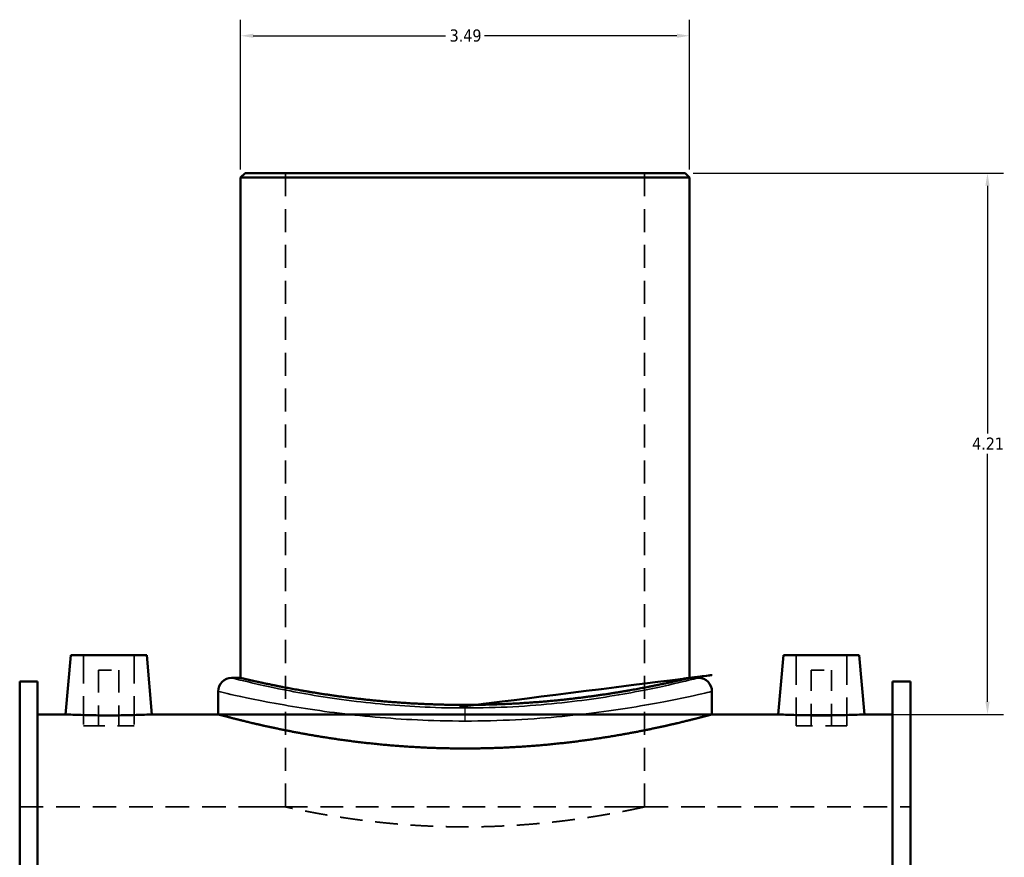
# Model space of a CAD drawing. Header units: inches. Extents: x -0.9 to 58.2, y -1.4 to 53.5.
# Tile 4 of 6: x -0.9 to 6.7, y 22.7 to 29.2. Entities that reach past the tile are written whole.
import ezdxf

# ---------------------------------------------------------------- set-up
doc = ezdxf.new("R2010")
doc.units = ezdxf.units.IN
doc.header["$MEASUREMENT"] = 0
doc.linetypes.add('DASHED', pattern=[0.2067, 0.1654, -0.0413])
for name, color, linetype, lineweight in [('Dimension (ANSI)', 7, 'Continuous', 25), ('Hidden (ANSI)', 7, 'DASHED', 35), ('Hidden Narrow (ANSI)', 7, 'DASHED', 25), ('Visible (ANSI)', 7, 'Continuous', 50), ('Visible Narrow (ANSI)', 7, 'Continuous', 35)]:
    doc.layers.add(name, color=color, linetype=linetype, lineweight=lineweight)
doc.styles.add('Note Text (ANSI)', font='tahoma.ttf')
doc.dimstyles.new('Default (ANSI)', dxfattribs={"dimtxt": 0.09448818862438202, "dimasz": 0.09842519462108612, "dimexe": 0.125, "dimexo": 0.0625, "dimgap": 0.03149606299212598, "dimtad": 0, "dimtih": 1, "dimtoh": 1, "dimrnd": 1e-08, "dimzin": 4, "dimdsep": 46, "dimtxsty": 'Note Text (ANSI)', "dimcen": 0.09, "dimdle": 0.3937007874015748, "dimclrd": 256, "dimclre": 256, "dimclrt": 5, "dimadec": 0, "dimazin": 1, "dimtfac": 1, "dimtofl": 0, "dimtmove": 0, "dimatfit": 3, "dimfxl": 1, "dimtolj": 1, "dimtzin": 4, "dimlwd": -1, "dimlwe": -1, "dimarcsym": 0})

# ---------------------------------------------------------------- blocks, each defined once
blk = doc.blocks.new('*D7')
at = {"layer": 'Defpoints', "color": 0, "transparency": 16777216}
for p in [(4.237973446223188, 28.05156414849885), (6.591100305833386, 28.05156414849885), (4.963214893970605, 23.84156414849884)]:
    blk.add_point(p, dxfattribs=at)
at = {"layer": 'Dimension (ANSI)', "transparency": 16777216}
for p, q in [((4.300473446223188, 28.05156414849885), (6.716100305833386, 28.05156414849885)), ((6.591100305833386, 27.95313895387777), (6.591100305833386, 26.02628789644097)), ((6.591100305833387, 23.93998934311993), (6.591100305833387, 25.86684040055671)), ((5.025714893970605, 23.84156414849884), (6.716100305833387, 23.84156414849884))]:
    blk.add_line(p, q, dxfattribs=at)
for points in [[(6.574696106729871, 27.95313895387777), (6.607504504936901, 27.95313895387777), (6.591100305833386, 28.05156414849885)], [(6.574696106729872, 23.93998934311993), (6.607504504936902, 23.93998934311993), (6.591100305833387, 23.84156414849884)]]:
    blk.add_solid(points, dxfattribs=at)
at = {"layer": 'Dimension (ANSI)', "color": 5, "transparency": 16777216, "insert": (6.471546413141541, 25.99479183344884), "char_height": 0.09448818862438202, "attachment_point": 1, "style": 'Note Text (ANSI)'}
blk.add_mtext('\\A1;4.21', dxfattribs=at)
blk = doc.blocks.new('*D8')
at = {"layer": 'Defpoints', "color": 0, "transparency": 16777216}
for p in [(4.272894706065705, 29.11991283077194), (0.780768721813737, 28.01664288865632), (4.272894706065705, 28.01664288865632)]:
    blk.add_point(p, dxfattribs=at)
at = {"layer": 'Dimension (ANSI)', "transparency": 16777216}
for p, q in [((0.780768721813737, 28.07914288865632), (0.7807687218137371, 29.24491283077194)), ((4.272894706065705, 28.07914288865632), (4.272894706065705, 29.24491283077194)), ((0.8791939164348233, 29.11991283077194), (2.375020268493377, 29.11991283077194)), ((4.174469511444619, 29.11991283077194), (2.678643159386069, 29.11991283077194))]:
    blk.add_line(p, q, dxfattribs=at)
for points in [[(0.8791939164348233, 29.13631702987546), (0.8791939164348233, 29.10350863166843), (0.7807687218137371, 29.11991283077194)], [(4.174469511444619, 29.13631702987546), (4.174469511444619, 29.10350863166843), (4.272894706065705, 29.11991283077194)]]:
    blk.add_solid(points, dxfattribs=at)
at = {"layer": 'Dimension (ANSI)', "color": 5, "transparency": 16777216, "insert": (2.406516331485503, 29.16912410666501), "char_height": 0.09448818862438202, "attachment_point": 1, "style": 'Note Text (ANSI)'}
blk.add_mtext('\\A1;3.49', dxfattribs=at)

msp = doc.modelspace()

# ---------------------------------------------------------------- linework, layer by layer
at = {"layer": 'Hidden (ANSI)', "ltscale": 1.084136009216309}
for p, q in [((1.129981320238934, 28.05156414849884), (1.129981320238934, 23.12156414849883)), ((3.923682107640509, 28.05156414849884), (3.923682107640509, 23.12156414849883))]:
    msp.add_line(p, q, dxfattribs=at)
at = {"layer": 'Hidden (ANSI)', "ltscale": 1.333287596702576}
for p, q in [((-0.4420186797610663, 24.30266651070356), (-0.4420186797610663, 23.75148540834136)), ((-0.04831789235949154, 24.30266651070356), (-0.04831789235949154, 23.75148540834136)), ((5.101981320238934, 23.75148540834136), (5.101981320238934, 24.30266651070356)), ((5.495682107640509, 23.75148540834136), (5.495682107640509, 24.30266651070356))]:
    msp.add_line(p, q, dxfattribs=at)
at = {"layer": 'Hidden (ANSI)', "ltscale": 0.4710638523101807}
for p, q in [((-0.3239084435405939, 24.18455627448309), (-0.1664281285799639, 24.18455627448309)), ((5.220091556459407, 24.18455627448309), (5.377571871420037, 24.18455627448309))]:
    msp.add_line(p, q, dxfattribs=at)
at = {"layer": 'Hidden (ANSI)', "ltscale": 1.047583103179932}
for p, q in [((-0.3239084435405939, 24.18455627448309), (-0.3239084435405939, 23.75148540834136)), ((-0.1664281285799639, 24.18455627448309), (-0.1664281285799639, 23.75148540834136)), ((5.220091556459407, 23.75148540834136), (5.220091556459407, 24.18455627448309)), ((5.377571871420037, 23.75148540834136), (5.377571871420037, 24.18455627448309))]:
    msp.add_line(p, q, dxfattribs=at)
at = {"layer": 'Hidden (ANSI)', "ltscale": 0.9972968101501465}
for p, q in [((-0.4420186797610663, 23.75148540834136), (-0.04831789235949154, 23.75148540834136)), ((5.495682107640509, 23.75148540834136), (5.101981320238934, 23.75148540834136))]:
    msp.add_line(p, q, dxfattribs=at)
at = {"layer": 'Hidden (ANSI)', "ltscale": 1.111729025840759}
for p, q in [((-0.9381682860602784, 23.12156414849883), (1.129981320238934, 23.12156414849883)), ((3.923682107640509, 23.12156414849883), (5.991831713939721, 23.12156414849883))]:
    msp.add_line(p, q, dxfattribs=at)
at = {"layer": 'Hidden (ANSI)', "ltscale": 1.064778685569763}
msp.add_open_spline([(1.129981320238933, 23.12156414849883), (1.129981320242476, 23.12156414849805), (1.138431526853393, 23.11969176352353), (1.173923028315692, 23.11204346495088), (1.200955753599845, 23.10627243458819), (1.272322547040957, 23.09175748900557), (1.316713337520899, 23.0830143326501), (1.419180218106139, 23.06421983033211), (1.477263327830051, 23.05418679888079), (1.600960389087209, 23.03475964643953), (1.670848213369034, 23.02467842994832), (1.823114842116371, 23.00570886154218), (1.905491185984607, 22.99683997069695), (2.077479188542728, 22.98207053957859), (2.167233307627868, 22.97617280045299), (2.347904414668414, 22.96834759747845), (2.438823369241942, 22.96642632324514), (2.614840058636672, 22.96642632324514), (2.705759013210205, 22.96834759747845), (2.886430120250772, 22.97617280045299), (2.976184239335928, 22.98207053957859), (3.148172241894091, 22.99683997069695), (3.230548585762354, 23.00570886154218), (3.382815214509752, 23.02467842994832), (3.452703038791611, 23.03475964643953), (3.576400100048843, 23.05418679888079), (3.634483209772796, 23.06421983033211), (3.736950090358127, 23.0830143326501), (3.781340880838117, 23.09175748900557), (3.852707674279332, 23.10627243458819), (3.879740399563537, 23.11204346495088), (3.91523190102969, 23.11969176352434), (3.923682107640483, 23.12156414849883), (3.923682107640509, 23.12156414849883)], degree=3, knots=[5.364769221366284, 5.364769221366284, 5.364769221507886, 5.364769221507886, 6.035337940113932, 6.035337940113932, 6.70590665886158, 6.70590665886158, 7.376475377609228, 7.376475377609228, 8.047044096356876, 8.047044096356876, 8.7176676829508, 8.7176676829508, 9.388291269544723, 9.388291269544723, 10.05891485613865, 10.05891485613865, 10.72953844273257, 10.72953844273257, 11.40016202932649, 11.40016202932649, 12.07078561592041, 12.07078561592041, 12.74140920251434, 12.74140920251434, 13.41203278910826, 13.41203278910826, 14.08260150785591, 14.08260150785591, 14.75317022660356, 14.75317022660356, 15.42373894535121, 15.42373894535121, 16.09430766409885, 16.09430766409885, 16.09430766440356, 16.09430766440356], dxfattribs=at)
at = {"layer": 'Hidden Narrow (ANSI)', "ltscale": 0.2366266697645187}
msp.add_line((2.526831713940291, 23.79653496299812), (2.52683171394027, 23.88912851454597), dxfattribs=at)
at = {"layer": 'Visible (ANSI)'}
for p, q in [((0.8156899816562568, 28.05156414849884), (0.780768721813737, 28.01664288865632)), ((0.8156899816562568, 28.05156414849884), (4.237973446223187, 28.05156414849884)), ((4.237973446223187, 28.05156414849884), (4.272894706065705, 28.01664288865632)), ((4.272894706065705, 28.01664288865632), (0.780768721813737, 28.01664288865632)), ((0.780768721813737, 28.01664288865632), (0.780768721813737, 24.12500981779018)), ((4.272894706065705, 28.01664288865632), (4.272894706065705, 24.12500981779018)), ((-0.54044387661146, 24.30266651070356), (-0.5807851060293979, 23.84156414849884)), ((-0.54044387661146, 24.30266651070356), (0.05010730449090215, 24.30266651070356)), ((0.05010730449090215, 24.30266651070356), (0.09044853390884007, 23.84156414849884)), ((5.003556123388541, 24.30266651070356), (4.963214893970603, 23.84156414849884)), ((5.594107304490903, 24.30266651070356), (5.003556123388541, 24.30266651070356)), ((5.594107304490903, 24.30266651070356), (5.634448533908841, 23.84156414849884)), ((-0.9381682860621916, 20.26279042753), (-0.9381682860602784, 24.09620981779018)), ((-0.9381682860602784, 24.09620981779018), (-0.7995682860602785, 24.09620981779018)), ((-0.7995682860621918, 20.26279042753), (-0.7995682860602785, 24.09620981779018)), ((0.780768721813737, 24.12500981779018), (0.7109262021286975, 24.12500981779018)), ((4.342737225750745, 24.12500981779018), (4.272894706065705, 24.12500981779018)), ((5.853231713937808, 20.26279042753), (5.853231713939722, 24.09620981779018)), ((5.853231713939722, 24.09620981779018), (5.991831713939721, 24.09620981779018)), ((5.991831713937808, 20.26279042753), (5.991831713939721, 24.09620981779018)), ((0.6061624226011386, 24.02024603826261), (0.6061624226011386, 23.84156414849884)), ((4.447501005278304, 24.02024603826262), (4.447501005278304, 23.84156414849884)), ((-0.7995682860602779, 23.84156414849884), (-0.5807851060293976, 23.84156414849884)), ((0.09044853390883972, 23.84156414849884), (0.6061624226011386, 23.84156414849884)), ((4.447501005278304, 23.84156414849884), (4.963214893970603, 23.84156414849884)), ((5.63444853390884, 23.84156414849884), (5.853231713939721, 23.84156414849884))]:
    msp.add_line(p, q, dxfattribs=at)
for centre, start, end in [((0.7109262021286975, 24.02024603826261), 90, 180), ((4.342737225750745, 24.02024603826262), 0, 90)]:
    msp.add_arc(centre, 0.1047637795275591, start, end, dxfattribs=at)
for points, knots in [([(4.272894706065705, 24.12500981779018), (4.272894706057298, 24.12500981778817), (4.262319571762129, 24.12247980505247), (4.217925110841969, 24.11214813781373), (4.184116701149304, 24.10435306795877), (4.094888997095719, 24.08474652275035), (4.039398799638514, 24.0729358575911), (3.911337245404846, 24.04754140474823), (3.838757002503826, 24.03398215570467), (3.684203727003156, 24.00771809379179), (3.596880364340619, 23.99408255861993), (3.406609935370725, 23.96841113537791), (3.303665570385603, 23.95640157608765), (3.088700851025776, 23.9363922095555), (2.976501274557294, 23.92839643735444), (2.750606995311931, 23.91778438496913), (2.636909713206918, 23.91517677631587), (2.526831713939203, 23.91517677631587)], [20.1299362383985, 20.1299362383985, 20.12993623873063, 20.12993623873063, 20.96863657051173, 20.96863657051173, 21.80733690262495, 21.80733690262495, 22.64603723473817, 22.64603723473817, 23.48473756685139, 23.48473756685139, 24.32353192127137, 24.32353192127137, 25.16232627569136, 25.16232627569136, 26.00112063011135, 26.00112063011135, 26.83991498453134, 26.83991498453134, 26.83991498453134, 26.83991498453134]), ([(2.526831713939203, 23.91517677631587), (2.416753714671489, 23.91517677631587), (2.303056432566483, 23.91778438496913), (2.077162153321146, 23.92839643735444), (1.964962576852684, 23.9363922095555), (1.74999785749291, 23.95640157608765), (1.647053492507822, 23.96841113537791), (1.456783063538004, 23.99408255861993), (1.36945970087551, 24.00771809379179), (1.214906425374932, 24.03398215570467), (1.142326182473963, 24.04754140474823), (1.014264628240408, 24.0729358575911), (0.9587744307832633, 24.08474652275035), (0.8695467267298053, 24.10435306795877), (0.8357383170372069, 24.11214813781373), (0.7913438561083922, 24.12247980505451), (0.7807687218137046, 24.12500981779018), (0.780768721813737, 24.12500981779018)], [0, 0, 0, 0, 0.8387943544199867, 0.8387943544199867, 1.677588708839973, 1.677588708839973, 2.51638306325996, 2.51638306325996, 3.355177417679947, 3.355177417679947, 4.193877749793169, 4.193877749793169, 5.03257808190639, 5.03257808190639, 5.871278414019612, 5.871278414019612, 6.709978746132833, 6.709978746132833, 6.709978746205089, 6.709978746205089]), ([(0.09044853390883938, 23.84156414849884), (0.09044853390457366, 23.84156414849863), (0.08205486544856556, 23.84114930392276), (0.0478982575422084, 23.83964787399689), (0.02213517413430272, 23.83858262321), (-0.0373915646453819, 23.83657754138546), (-0.07514539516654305, 23.83550754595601), (-0.1579211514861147, 23.83399719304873), (-0.202943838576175, 23.8335787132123), (-0.287369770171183, 23.8335787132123), (-0.3323695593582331, 23.83399672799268), (-0.4151103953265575, 23.83550570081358), (-0.4528522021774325, 23.83657482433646), (-0.5124033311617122, 23.83857991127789), (-0.5381915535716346, 23.83964603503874), (-0.5723823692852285, 23.84114884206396), (-0.5807851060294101, 23.84156414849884), (-0.5807851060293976, 23.84156414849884)], [1.285996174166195, 1.285996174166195, 1.285996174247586, 1.285996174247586, 1.607243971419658, 1.607243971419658, 1.928491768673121, 1.928491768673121, 2.250242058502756, 2.250242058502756, 2.57199234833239, 2.57199234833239, 2.893567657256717, 2.893567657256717, 3.215142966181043, 3.215142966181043, 3.536565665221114, 3.536565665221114, 3.857988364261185, 3.857988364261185, 3.857988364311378, 3.857988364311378]), ([(4.447501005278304, 23.84156414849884), (4.447501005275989, 23.84156414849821), (4.435838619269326, 23.83837278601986), (4.386932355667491, 23.82534836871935), (4.34970097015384, 23.81552358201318), (4.251504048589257, 23.79080945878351), (4.190460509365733, 23.77592055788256), (4.049645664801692, 23.74389118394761), (3.969864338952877, 23.72678109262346), (3.800019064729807, 23.69361396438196), (3.704050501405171, 23.67637658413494), (3.49490447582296, 23.6438857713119), (3.381729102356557, 23.62866561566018), (3.145318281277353, 23.6032796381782), (3.021882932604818, 23.59311960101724), (2.773266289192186, 23.57962618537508), (2.648081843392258, 23.57630462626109), (2.405581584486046, 23.57630462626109), (2.280397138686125, 23.57962618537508), (2.031780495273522, 23.59311960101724), (1.908345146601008, 23.6032796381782), (1.671934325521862, 23.62866561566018), (1.558758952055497, 23.6438857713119), (1.349612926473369, 23.67637658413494), (1.25364436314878, 23.69361396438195), (1.083799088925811, 23.72678109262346), (1.004017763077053, 23.74389118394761), (0.8632029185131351, 23.77592055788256), (0.8021593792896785, 23.79080945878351), (0.7039624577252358, 23.81552358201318), (0.6667310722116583, 23.82534836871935), (0.6178248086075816, 23.8383727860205), (0.6061624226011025, 23.84156414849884), (0.6061624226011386, 23.84156414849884)], [7.390686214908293, 7.390686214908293, 7.390686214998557, 7.390686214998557, 8.314431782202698, 8.314431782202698, 9.238177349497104, 9.238177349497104, 10.16192291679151, 10.16192291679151, 11.08566848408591, 11.08566848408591, 12.00959447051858, 12.00959447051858, 12.93352045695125, 12.93352045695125, 13.85744644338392, 13.85744644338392, 14.78137242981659, 14.78137242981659, 15.70529841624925, 15.70529841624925, 16.62922440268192, 16.62922440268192, 17.55315038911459, 17.55315038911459, 18.47707637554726, 18.47707637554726, 19.40082194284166, 19.40082194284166, 20.32456751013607, 20.32456751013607, 21.24831307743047, 21.24831307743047, 22.17205864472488, 22.17205864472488, 22.17205864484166, 22.17205864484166]), ([(5.634448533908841, 23.84156414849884), (5.634448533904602, 23.84156414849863), (5.62604579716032, 23.84114884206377), (5.591854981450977, 23.83964603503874), (5.566066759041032, 23.83857991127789), (5.506515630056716, 23.83657482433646), (5.468773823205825, 23.83550570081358), (5.38603298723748, 23.83399672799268), (5.341033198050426, 23.8335787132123), (5.298831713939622, 23.8335787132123), (5.256607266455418, 23.8335787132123), (5.211584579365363, 23.83399719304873), (5.128808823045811, 23.83550754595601), (5.091054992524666, 23.83657754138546), (5.031528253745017, 23.83858262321), (5.005765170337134, 23.83964787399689), (4.971608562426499, 23.84114930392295), (4.963214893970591, 23.84156414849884), (4.963214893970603, 23.84156414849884)], [3.857988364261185, 3.857988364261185, 3.857988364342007, 3.857988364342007, 4.179411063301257, 4.179411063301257, 4.500833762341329, 4.500833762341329, 4.822409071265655, 4.822409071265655, 5.14398438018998, 5.14398438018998, 5.14398438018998, 5.465734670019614, 5.465734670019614, 5.787484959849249, 5.787484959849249, 6.108732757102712, 6.108732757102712, 6.429980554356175, 6.429980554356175, 6.429980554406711, 6.429980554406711])]:
    msp.add_open_spline(points, degree=3, knots=knots, dxfattribs=at)
at = {"layer": 'Visible Narrow (ANSI)'}
for points, knots in [([(4.342635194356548, 24.12492561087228), (4.342655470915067, 24.12494236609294), (4.33570989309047, 24.12321841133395), (4.288494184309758, 24.11137607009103), (4.215549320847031, 24.09305440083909), (3.992576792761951, 24.04344208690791), (3.837097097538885, 24.01146245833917), (3.470190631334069, 23.95263171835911), (3.259142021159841, 23.92603487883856), (2.796193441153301, 23.89223340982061), (2.542781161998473, 23.886710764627), (2.081315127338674, 23.90205112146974), (1.871913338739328, 23.91935859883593), (1.473439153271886, 23.96760775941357), (1.287864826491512, 23.99936023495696), (0.9699485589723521, 24.06186754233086), (0.8457664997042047, 24.09169627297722), (0.733043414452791, 24.11931054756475), (0.7110854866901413, 24.12487766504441), (0.7110081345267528, 24.1249418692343)], [22.16264602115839, 22.16264602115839, 22.16264602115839, 22.16264602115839, 22.87559124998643, 22.87559124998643, 24.57501352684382, 24.57501352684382, 26.40652432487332, 26.40652432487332, 28.2219971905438, 28.2219971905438, 30.1468904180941, 30.1468904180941, 31.82429453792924, 31.82429453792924, 33.65085883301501, 33.65085883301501, 35.67602647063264, 35.67602647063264, 36.93782843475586, 36.93782843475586, 36.93782843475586, 36.93782843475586]), ([(0.6062490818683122, 24.02017905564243), (0.6063308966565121, 24.02011576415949), (0.6295556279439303, 24.01462778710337), (0.7487819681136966, 23.98740606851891), (0.8801283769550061, 23.95800137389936), (1.216385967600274, 23.89638265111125), (1.412666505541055, 23.86508155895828), (1.834129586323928, 23.81751829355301), (2.055612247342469, 23.80045685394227), (2.543701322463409, 23.78533457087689), (2.811733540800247, 23.79077870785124), (3.30139069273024, 23.82409966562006), (3.524615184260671, 23.85031841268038), (3.912689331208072, 23.90831283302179), (4.077139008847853, 23.93983784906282), (4.312975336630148, 23.98874488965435), (4.390128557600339, 24.00680610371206), (4.440068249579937, 24.01848009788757), (4.44741453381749, 24.02017954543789), (4.44739308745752, 24.02016302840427)], [-36.93782843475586, -36.93782843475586, -36.93782843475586, -36.93782843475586, -35.67602647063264, -35.67602647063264, -33.65085883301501, -33.65085883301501, -31.82429453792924, -31.82429453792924, -30.1468904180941, -30.1468904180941, -28.2219971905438, -28.2219971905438, -26.40652432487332, -26.40652432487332, -24.57501352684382, -24.57501352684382, -22.87559124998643, -22.87559124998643, -22.1626460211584, -22.1626460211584, -22.1626460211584, -22.1626460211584])]:
    msp.add_open_spline(points, degree=3, knots=knots, dxfattribs=at)

# ---------------------------------------------------------------- dimensions: what is measured, and where the dimension line sits
at = {"layer": 'Dimension (ANSI)'}
for base, p1, p2, angle, override, picture, middle in [((4.272894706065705, 29.11991283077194), (0.780768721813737, 28.01664288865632), (4.272894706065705, 28.01664288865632), 180, {"dimgap": 0.03149606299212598, "dimtih": 0, "dimtoh": 0, "dimdec": 2, "dimtol": 0, "dimlim": 0, "dimtp": 0, "dimtm": -0, "dimtdec": 2, "dimatfit": 1}, '*D8', (2.526831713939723, 29.11991283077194)), ((6.591100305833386, 28.05156414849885), (4.963214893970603, 23.84156414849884), (4.237973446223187, 28.05156414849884), 270, {"dimgap": 0.03149606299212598, "dimdec": 2, "dimtol": 0, "dimlim": 0, "dimtp": 0, "dimtm": -0, "dimtdec": 2, "dimatfit": 1}, '*D7', (6.591100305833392, 25.94656414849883))]:
    dim = msp.add_linear_dim(base=base, p1=p1, p2=p2, angle=angle, dimstyle='Default (ANSI)', override=override, dxfattribs=at)
    dim.commit()
    dim.dimension.update_dxf_attribs({"geometry": picture, "text_midpoint": middle, "dimtype": 160})

doc.saveas('drawing.dxf')
